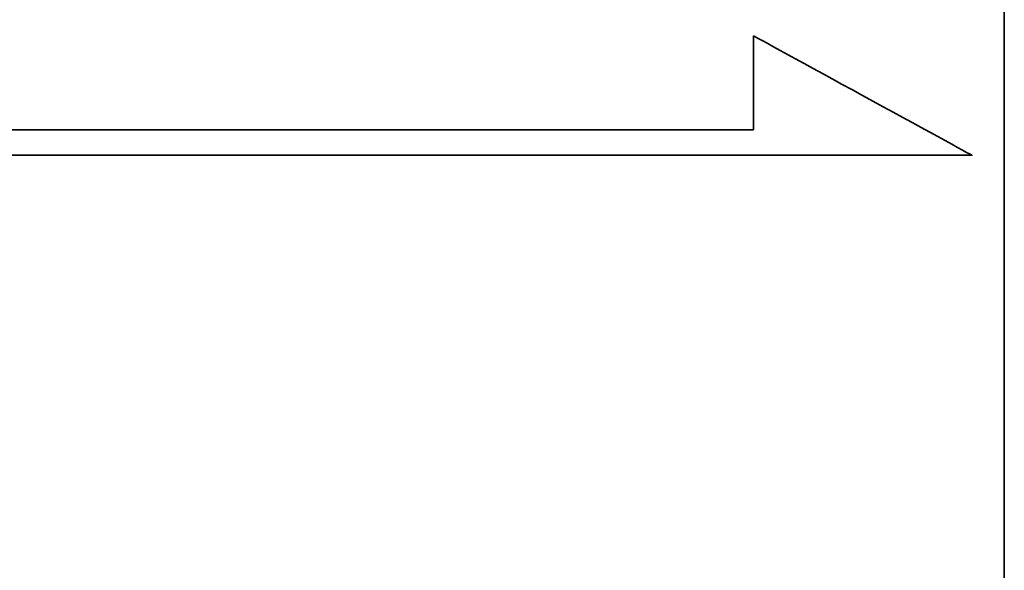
# Model space of a CAD drawing. Header units: millimetres. Extents: x 455 to 817, y 438 to 567.
# Tile 45 of 51: x 753.35 to 762.45, y 467.52 to 472.6. Entities that reach past the tile are written whole.
import ezdxf

# ---------------------------------------------------------------- set-up
doc = ezdxf.new("R2010")
doc.units = ezdxf.units.MM
for name, color, linetype in [('2', 7, 'CONTINUOUS'), ('DIM', 4, 'CONTINUOUS'), ('layer 1', 7, 'CONTINUOUS')]:
    doc.layers.add(name, color=color, linetype=linetype)

# ---------------------------------------------------------------- blocks, each defined once
blk = doc.blocks.new('TBI MOTION logo(完整正式版)')
at = {"layer": 'layer 1', "color": 22, "lineweight": 35}
blk.add_open_spline([(75.90875, -9.47875), (75.90875, -9.47875), (75.90875, -12.28625), (75.90875, -12.28625), (75.90875, -12.28625), (75.90875, -12.28625), (75.90875, -12.47875), (75.90875, -12.47875), (75.90875, -12.47875), (75.90875, -12.47875), (75.71625, -12.47875), (75.71625, -12.47875), (75.71625, -12.47875), (75.71625, -12.47875), (-88.32875, -12.47875), (-88.32875, -12.47875), (-88.32875, -12.47875), (-88.32875, -12.47875), (-88.32875, -13.29375), (-88.32875, -13.29375), (-88.32875, -13.29375), (-88.32875, -13.29375), (82.89125, -13.29375), (82.89125, -13.29375), (82.89125, -13.29375), (82.89125, -13.29375), (75.90875, -9.47875), (75.90875, -9.47875)], degree=3, knots=[0, 0, 0, 0, 0.14285714, 0.14285714, 0.14285714, 0.14285715, 0.28571429, 0.28571429, 0.28571429, 0.2857143, 0.42857143, 0.42857143, 0.42857143, 0.42857144, 0.57142857, 0.57142857, 0.57142857, 0.57142858, 0.71428571, 0.71428571, 0.71428571, 0.71428572, 0.85714286, 0.85714286, 0.85714286, 0.85714287, 1, 1, 1, 1], dxfattribs=at)

msp = doc.modelspace()

# ---------------------------------------------------------------- linework, layer by layer
at = {"layer": '2', "color": 0, "linetype": 'Continuous'}
for p, q in [((762.4489, 467.0229), (762.4489, 499.0229)), ((762.4489, 467.5229), (762.4489, 498.523)), ((762.4478, 492.023), (762.4478, 466.0229))]:
    msp.add_line(p, q, dxfattribs=at)

# ---------------------------------------------------------------- block references
at = {"layer": 'DIM', "color": 7, "xscale": 0.2889976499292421, "yscale": 0.2889976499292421, "zscale": 0.2889976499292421}
msp.add_blockref('TBI MOTION logo(完整正式版)', (738.1939, 475.1942), dxfattribs=at)

doc.saveas('drawing.dxf')
